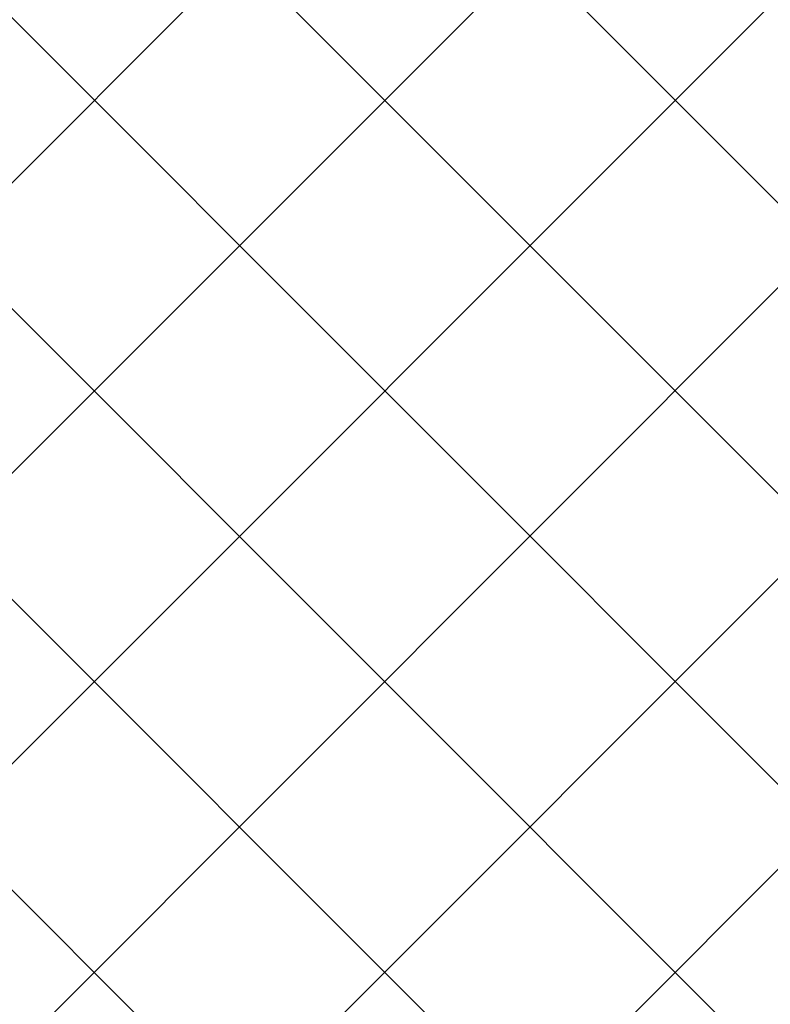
# Model space of a CAD drawing. Header units: metres. Extents: x 5515420 to 5516573, y 5683131 to 5683463.
# Tile 50 of 94: x 5516089.2 to 5516090.36, y 5683297.15 to 5683298.67. Entities that reach past the tile are written whole.
import ezdxf

# ---------------------------------------------------------------- set-up
doc = ezdxf.new("R2010")
doc.units = ezdxf.units.M
doc.layers.add('A-Nawierzchnie', color=41, linetype='CONTINUOUS')

msp = doc.modelspace()

# ---------------------------------------------------------------- hatches: boundary and pattern name
at = {"layer": 'A-Nawierzchnie', "linetype": 'ByBlock', "true_color": 0xb7e0ab, "transparency": 33554687}
h = msp.add_hatch(dxfattribs=at)
h.set_pattern_fill('ANSI37', color=9, scale=0.1, style=0)
h.set_pattern_definition([(45, (615.2743167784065, 129.3192508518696), (-0.2245064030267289, 0.2245064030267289), []), (135, (615.2743167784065, 129.3192508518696), (-0.2245064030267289, -0.2245064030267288), [])])
h.paths.add_polyline_path([(5516099.6639383, 5683319.509563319), (5516093.18050492, 5683320.492467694, 0.02400827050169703), (5516090.889116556, 5683320.728043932), (5516071.666547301, 5683321.775596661, -0.02484724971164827), (5516069.295594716, 5683322.023371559), (5516062.302756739, 5683323.108692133, -0.3638266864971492), (5516061.032989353, 5683324.559218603), (5516063.231110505, 5683324.230619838), (5516064.490548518, 5683332.646905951), (5516062.29494606, 5683332.975128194), (5516065.4430103, 5683353.379441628, 0.414213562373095), (5516062.9339508, 5683356.800643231), (5516050.08979864, 5683358.776220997, 0.4141947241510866), (5516046.668626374, 5683356.267352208), (5516042.257273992, 5683327.598946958, 0.4142317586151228), (5516044.766305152, 5683324.177561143), (5516053.343595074, 5683322.858275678, -0.02007901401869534), (5516053.579985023, 5683322.812134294), (5516052.668604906, 5683316.935679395), (5516054.150876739, 5683316.705803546), (5516053.920999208, 5683315.223525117), (5516046.954293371, 5683316.304038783), (5516046.53358273, 5683313.591470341), (5516044.962368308, 5683313.835160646), (5516043.961552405, 5683307.382313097), (5516045.532766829, 5683307.138622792), (5516044.092847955, 5683297.854620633), (5516044.241075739, 5683297.831630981), (5516044.011179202, 5683296.349353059), (5516069.871986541, 5683292.33842502), (5516070.101883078, 5683293.820702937), (5516070.250110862, 5683293.797713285), (5516071.690029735, 5683303.081715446), (5516073.26124416, 5683302.838025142), (5516074.262060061, 5683309.290872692), (5516072.690845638, 5683309.534562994), (5516073.111556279, 5683312.247131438), (5516066.144886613, 5683313.327639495), (5516066.374772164, 5683314.809910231), (5516068.140582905, 5683314.536067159), (5516068.712784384, 5683314.452779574), (5516069.444190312, 5683314.361830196), (5516070.42180041, 5683314.267207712), (5516071.256411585, 5683314.210627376), (5516075.58645081, 5683313.974792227), (5516074.85022779, 5683300.465115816), (5516082.256583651, 5683299.380121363), (5516080.796957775, 5683289.416467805), (5516090.875183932, 5683287.94005766), (5516092.610210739, 5683299.78364581), (5516076.426464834, 5683302.154484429), (5516076.852947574, 5683309.980433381), (5516087.948828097, 5683309.370979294), (5516088.305421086, 5683315.861425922), (5516090.617040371, 5683315.735451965, -0.02400827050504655), (5516092.431056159, 5683315.548954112), (5516098.599416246, 5683314.613815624), (5516098.31852322, 5683313.306826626), (5516091.99430035, 5683314.28274265), (5516090.39067605, 5683303.90295513), (5516099.094000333, 5683302.561238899), (5516096.496908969, 5683285.74680292), (5516069.794551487, 5683289.86845434), (5516048.342630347, 5683290.09877717), (5516034.965910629, 5683291.963955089), (5516037.042734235, 5683305.715577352), (5516039.999341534, 5683324.308768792), (5516043.122031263, 5683343.075807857), (5516045.796543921, 5683360.442185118), (5516068.332659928, 5683356.975872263), (5516067.979837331, 5683322.47700484), (5516099.929928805, 5683320.735853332)])
at = {"layer": 'A-Nawierzchnie', "linetype": 'ByBlock', "true_color": 0xffffc6, "transparency": 33554687}
h = msp.add_hatch(dxfattribs=at)
h.set_pattern_fill('ANSI37', scale=0.1, style=0)
h.set_pattern_definition([(45, (0, 0), (-0.2245064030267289, 0.2245064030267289), []), (135, (0, 0), (-0.2245064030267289, -0.2245064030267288), [])])
h.paths.add_polyline_path([(5516082.256583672, 5683299.380121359), (5516082.401531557, 5683300.369560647), (5516091.589262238, 5683299.023603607), (5516090.115141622, 5683288.961006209), (5516081.817906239, 5683290.176510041), (5516083.147078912, 5683299.249668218)])

doc.saveas('drawing.dxf')
